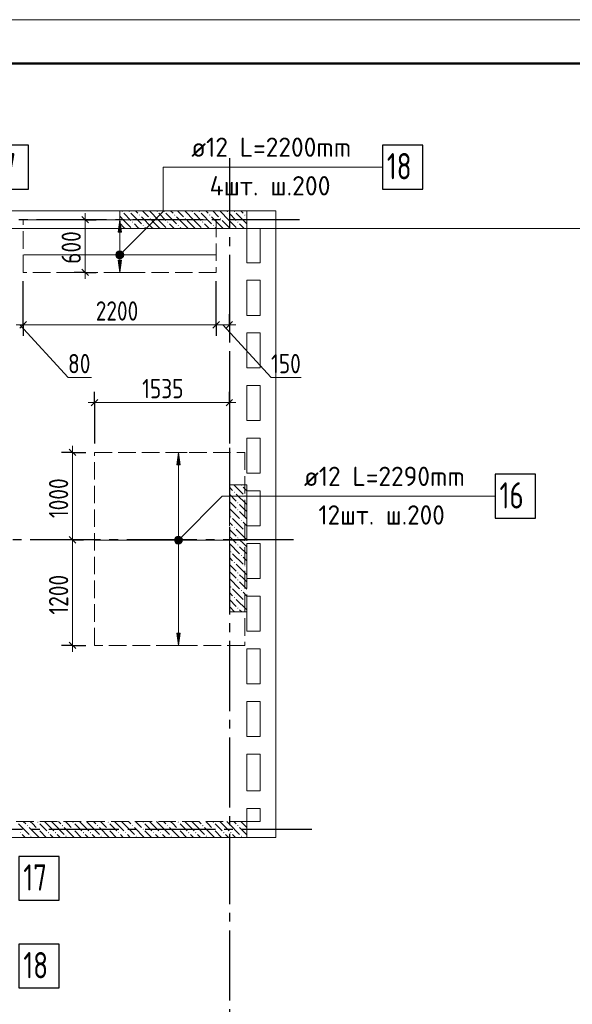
# Model space of a CAD drawing. Header units: millimetres. Extents: x 0 to 43617, y 0 to 59400.
# Tile 24 of 25: x 19433 to 25734, y 48177 to 59400. Entities that reach past the tile are written whole.
import ezdxf

# ---------------------------------------------------------------- set-up
doc = ezdxf.new("R2010")
doc.units = ezdxf.units.MM
doc.linetypes.add('______2', pattern=[270, 200, -70])
doc.linetypes.add('______5', pattern=[1100, 800, -100, 100, -100])
for name, color, linetype, lineweight in [('Standard', 7, 'Continuous', 25), ('ДОП Верх по У', 7, 'Continuous', 25), ('ЖБ Перекрытие верхний уровень', 7, 'Continuous', 35), ('ЖБ Пилон', 7, 'Continuous', 35), ('ЖБ Стена верхний уровень', 7, 'Continuous', 35), ('Оси', 40, '______5', 18), ('Позиционная метка номер позиции', 7, 'Continuous', 13), ('Примечания', 7, 'Continuous', 25)]:
    doc.layers.add(name, color=color, linetype=linetype, lineweight=lineweight)
doc.styles.add('GOST 2.304-81', font='txt')
doc.styles.add('ISOCPEUR', font='txt')

msp = doc.modelspace()

# ---------------------------------------------------------------- hatches: boundary and pattern name
at = {"layer": 'ДОП Верх по У', "linetype": 'Continuous', "lineweight": 13, "transparency": 33554687}
for points in [[(20594, 56980), (20574, 57120), (20554, 56980)], [(20536, 56720), (20611, 56720), (20606, 56739)], [(20536, 56720), (20606, 56739), (20542, 56739)], [(20542, 56701), (20611, 56720), (20536, 56720)], [(20542, 56739), (20606, 56739), (20593, 56752)], [(20542, 56739), (20593, 56752), (20555, 56752)], [(20542, 56701), (20606, 56701), (20611, 56720)], [(20555, 56688), (20606, 56701), (20542, 56701)], [(20555, 56752), (20593, 56752), (20574, 56758)], [(20555, 56688), (20593, 56688), (20606, 56701)], [(20593, 56688), (20555, 56688), (20574, 56683)], [(21263, 54328), (21243, 54468), (21223, 54328)], [(21205, 53468), (21280, 53468), (21275, 53487)], [(21205, 53468), (21275, 53487), (21211, 53487)], [(21211, 53449), (21280, 53468), (21205, 53468)], [(21211, 53487), (21275, 53487), (21262, 53500)], [(21211, 53487), (21262, 53500), (21224, 53500)], [(21211, 53449), (21275, 53449), (21280, 53468)], [(21224, 53436), (21275, 53449), (21211, 53449)], [(21224, 53500), (21262, 53500), (21243, 53506)], [(21224, 53436), (21262, 53436), (21275, 53449)], [(21262, 53436), (21224, 53436), (21243, 53431)]]:
    msp.add_hatch(color=7, dxfattribs=at).paths.add_polyline_path(points)
for points in [[(20594, 56660), (20574, 56520), (20554, 56660)], [(21263, 52408), (21243, 52268), (21223, 52408)]]:
    msp.add_hatch(color=7, dxfattribs=at).paths.add_polyline_path(points, flags=16)
at = {"layer": 'ЖБ Пилон', "linetype": 'Continuous', "lineweight": 18, "transparency": 33554687}
for points in [[(20594, 57213), (20601, 57220), (20607, 57213), (20601, 57207)], [(20674, 57213), (20681, 57220), (20687, 57213), (20681, 57207)], [(20794, 57173), (20801, 57180), (20807, 57173), (20801, 57167)], [(20914, 57133), (20921, 57140), (20927, 57133), (20921, 57127)], [(20994, 57213), (21001, 57220), (21007, 57213), (21001, 57207)], [(21074, 57213), (21081, 57220), (21087, 57213), (21081, 57207)], [(21194, 57173), (21201, 57180), (21207, 57173), (21201, 57167)], [(21314, 57133), (21321, 57140), (21327, 57133), (21321, 57127)], [(21394, 57213), (21401, 57220), (21407, 57213), (21401, 57207)], [(21474, 57213), (21481, 57220), (21487, 57213), (21481, 57207)], [(21594, 57173), (21601, 57180), (21607, 57173), (21601, 57167)], [(21714, 57133), (21721, 57140), (21727, 57133), (21721, 57127)], [(21794, 57213), (21801, 57220), (21807, 57213), (21801, 57207)], [(21874, 57213), (21881, 57220), (21887, 57213), (21881, 57207)], [(21994, 57173), (22001, 57180), (22007, 57173), (22001, 57167)], [(20714, 57093), (20721, 57100), (20727, 57093), (20721, 57087)], [(20834, 57053), (20841, 57060), (20847, 57053), (20841, 57047)], [(21114, 57093), (21121, 57100), (21127, 57093), (21121, 57087)], [(21234, 57053), (21241, 57060), (21247, 57053), (21241, 57047)], [(21514, 57093), (21521, 57100), (21527, 57093), (21521, 57087)], [(21634, 57053), (21641, 57060), (21647, 57053), (21641, 57047)], [(21914, 57093), (21921, 57100), (21927, 57093), (21921, 57087)], [(21954, 54093), (21961, 54100), (21967, 54093), (21961, 54087)], [(21874, 54013), (21881, 54020), (21887, 54013), (21881, 54007)], [(21914, 53893), (21921, 53900), (21927, 53893), (21921, 53887)], [(21994, 53973), (22001, 53980), (22007, 53973), (22001, 53967)], [(21914, 53813), (21921, 53820), (21927, 53813), (21921, 53807)], [(21834, 53733), (21841, 53740), (21847, 53733), (21841, 53727)], [(21954, 53693), (21961, 53700), (21967, 53693), (21961, 53687)], [(21874, 53613), (21881, 53620), (21887, 53613), (21881, 53607)], [(21994, 53573), (22001, 53580), (22007, 53573), (22001, 53567)], [(21914, 53493), (21921, 53500), (21927, 53493), (21921, 53487)], [(21834, 53333), (21841, 53340), (21847, 53333), (21841, 53327)], [(21914, 53413), (21921, 53420), (21927, 53413), (21921, 53407)], [(21874, 53213), (21881, 53220), (21887, 53213), (21881, 53207)], [(21954, 53293), (21961, 53300), (21967, 53293), (21961, 53287)], [(21914, 53093), (21921, 53100), (21927, 53093), (21921, 53087)], [(21994, 53173), (22001, 53180), (22007, 53173), (22001, 53167)], [(21914, 53013), (21921, 53020), (21927, 53013), (21921, 53007)], [(21834, 52933), (21841, 52940), (21847, 52933), (21841, 52927)], [(21954, 52893), (21961, 52900), (21967, 52893), (21961, 52887)], [(21874, 52813), (21881, 52820), (21887, 52813), (21881, 52807)], [(21994, 52773), (22001, 52780), (22007, 52773), (22001, 52767)], [(21914, 52693), (21921, 52700), (21927, 52693), (21921, 52687)]]:
    msp.add_hatch(color=7, dxfattribs=at).paths.add_polyline_path(points, flags=16)
at = {"layer": 'ЖБ Стена верхний уровень', "linetype": 'Continuous', "lineweight": 18, "transparency": 33554687}
for points in [[(19514, 50213), (19521, 50220), (19527, 50213), (19521, 50207)], [(19634, 50253), (19641, 50260), (19647, 50253), (19641, 50247)], [(19634, 50173), (19641, 50180), (19647, 50173), (19641, 50167)], [(19914, 50213), (19921, 50220), (19927, 50213), (19921, 50207)], [(20034, 50253), (20041, 50260), (20047, 50253), (20041, 50247)], [(20034, 50173), (20041, 50180), (20047, 50173), (20041, 50167)], [(20314, 50213), (20321, 50220), (20327, 50213), (20321, 50207)], [(20434, 50253), (20441, 50260), (20447, 50253), (20441, 50247)], [(20434, 50173), (20441, 50180), (20447, 50173), (20441, 50167)], [(20714, 50213), (20721, 50220), (20727, 50213), (20721, 50207)], [(20834, 50253), (20841, 50260), (20847, 50253), (20841, 50247)], [(20834, 50173), (20841, 50180), (20847, 50173), (20841, 50167)], [(21114, 50213), (21121, 50220), (21127, 50213), (21121, 50207)], [(21234, 50253), (21241, 50260), (21247, 50253), (21241, 50247)], [(21234, 50173), (21241, 50180), (21247, 50173), (21241, 50167)], [(21514, 50213), (21521, 50220), (21527, 50213), (21521, 50207)], [(21634, 50253), (21641, 50260), (21647, 50253), (21641, 50247)], [(21634, 50173), (21641, 50180), (21647, 50173), (21641, 50167)], [(21914, 50213), (21921, 50220), (21927, 50213), (21921, 50207)], [(19434, 50133), (19441, 50140), (19447, 50133), (19441, 50127)], [(19554, 50093), (19561, 50100), (19567, 50093), (19561, 50087)], [(19754, 50133), (19761, 50140), (19767, 50133), (19761, 50127)], [(19834, 50133), (19841, 50140), (19847, 50133), (19841, 50127)], [(19954, 50093), (19961, 50100), (19967, 50093), (19961, 50087)], [(20154, 50133), (20161, 50140), (20167, 50133), (20161, 50127)], [(20234, 50133), (20241, 50140), (20247, 50133), (20241, 50127)], [(20354, 50093), (20361, 50100), (20367, 50093), (20361, 50087)], [(20554, 50133), (20561, 50140), (20567, 50133), (20561, 50127)], [(20634, 50133), (20641, 50140), (20647, 50133), (20641, 50127)], [(20754, 50093), (20761, 50100), (20767, 50093), (20761, 50087)], [(20954, 50133), (20961, 50140), (20967, 50133), (20961, 50127)], [(21034, 50133), (21041, 50140), (21047, 50133), (21041, 50127)], [(21154, 50093), (21161, 50100), (21167, 50093), (21161, 50087)], [(21354, 50133), (21361, 50140), (21367, 50133), (21361, 50127)], [(21434, 50133), (21441, 50140), (21447, 50133), (21441, 50127)], [(21554, 50093), (21561, 50100), (21567, 50093), (21561, 50087)], [(21754, 50133), (21761, 50140), (21767, 50133), (21761, 50127)], [(21834, 50133), (21841, 50140), (21847, 50133), (21841, 50127)], [(21954, 50093), (21961, 50100), (21967, 50093), (21961, 50087)]]:
    msp.add_hatch(color=7, dxfattribs=at).paths.add_polyline_path(points, flags=16)
at = {"layer": 'Позиционная метка номер позиции', "linetype": 'Continuous', "lineweight": 13, "transparency": 33554687}
for points in [[(20531, 56731), (20606, 56688), (20542, 56752)], [(20531, 56709), (20585, 56677), (20531, 56731)], [(20531, 56731), (20585, 56677), (20606, 56688)], [(20563, 56677), (20531, 56709), (20542, 56688)], [(20531, 56709), (20563, 56677), (20585, 56677)], [(20542, 56752), (20617, 56709), (20563, 56763)], [(20542, 56752), (20606, 56688), (20617, 56709)], [(20563, 56763), (20617, 56709), (20617, 56731)], [(20563, 56763), (20617, 56731), (20585, 56763)], [(20585, 56763), (20617, 56731), (20606, 56752)], [(21200, 53479), (21275, 53436), (21211, 53500)], [(21200, 53457), (21254, 53425), (21200, 53479)], [(21200, 53479), (21254, 53425), (21275, 53436)], [(21232, 53425), (21200, 53457), (21211, 53436)], [(21200, 53457), (21232, 53425), (21254, 53425)], [(21211, 53500), (21286, 53457), (21232, 53511)], [(21211, 53500), (21275, 53436), (21286, 53457)], [(21232, 53511), (21286, 53457), (21286, 53479)], [(21232, 53511), (21286, 53479), (21254, 53511)], [(21254, 53511), (21286, 53479), (21275, 53500)]]:
    msp.add_hatch(color=7, dxfattribs=at).paths.add_polyline_path(points)

# ---------------------------------------------------------------- linework, layer by layer
at = {"layer": 'Standard', "color": 7, "linetype": 'Continuous', "lineweight": 25, "transparency": 33554687}
for p, q in [((20142, 57158), (20217, 57083)), ((20142, 56558), (20217, 56483)), ((19436, 55883), (19511, 55958)), ((21636, 55883), (21711, 55958)), ((21786, 55883), (21861, 55958)), ((20249, 54997), (20324, 55072)), ((21786, 54997), (21861, 55072)), ((19998, 54506), (20073, 54431)), ((19998, 53508), (20073, 53433)), ((19998, 52306), (20073, 52231))]:
    msp.add_line(p, q, dxfattribs=at)
at = {"layer": 'Standard', "color": 7, "linetype": 'Continuous', "lineweight": 13, "transparency": 33554687}
for p, q in [((20180, 57120), (20180, 57195)), ((20180, 57120), (20180, 56520)), ((20180, 56520), (20180, 56445)), ((19394, 55920), (19474, 55920)), ((19434, 55920), (19984, 55320)), ((19474, 55920), (21674, 55920)), ((21674, 55920), (21824, 55920)), ((21749, 55920), (22299, 55320)), ((21824, 55920), (21899, 55920)), ((19984, 55320), (20250, 55320)), ((22299, 55320), (22643, 55320)), ((20287, 55035), (20212, 55035)), ((20287, 55035), (21824, 55035)), ((21824, 55035), (21899, 55035)), ((20036, 54468), (20036, 54543)), ((20036, 53470), (20036, 52268)), ((20036, 52268), (20036, 52193))]:
    msp.add_line(p, q, dxfattribs=at)
at = {"layer": 'Standard', "color": 251, "linetype": 'Continuous', "lineweight": -3, "true_color": 0x656565, "transparency": 33554687}
for p, q in [((20180, 57120), (20055, 57120)), ((20180, 57120), (20104, 57120)), ((20180, 57120), (20305, 57120)), ((20180, 56520), (20055, 56520)), ((20180, 56520), (20104, 56520)), ((20180, 56520), (20305, 56520)), ((21674, 55920), (21674, 56420)), ((19474, 55920), (19474, 56045)), ((21674, 55920), (21674, 56045)), ((21824, 55920), (21824, 56045)), ((19474, 55920), (19474, 55795)), ((21674, 55920), (21674, 55795)), ((21824, 55920), (21824, 55964)), ((21824, 55920), (21824, 55795)), ((20287, 55035), (20287, 55160)), ((21824, 55035), (21824, 55160)), ((20287, 55035), (20287, 54909)), ((20287, 55035), (20287, 54568)), ((21824, 55035), (21824, 54909)), ((21824, 55035), (21824, 54568)), ((20036, 54468), (19911, 54468)), ((20036, 54468), (20161, 54468)), ((20036, 54468), (20187, 54468)), ((20036, 53470), (19911, 53470)), ((20036, 53470), (20161, 53470)), ((20036, 53470), (20036, 53470)), ((20036, 52268), (19911, 52268)), ((20036, 52268), (20161, 52268)), ((20036, 52268), (20187, 52268))]:
    msp.add_line(p, q, dxfattribs=at)
at = {"layer": 'Standard', "color": 7, "linetype": 'Continuous', "lineweight": 13, "transparency": 33554687}
msp.add_lwpolyline([(0, 0), (42000, 0), (42000, 59400), (0, 59400), (0, 0)], close=True, dxfattribs=at)
at = {"layer": 'Standard', "color": 7, "linetype": 'Continuous', "lineweight": 50, "transparency": 33554687}
msp.add_lwpolyline([(2000, 58900), (41500, 58900), (41500, 500), (2000, 500), (2000, 58900)], close=True, dxfattribs=at)
at = {"layer": 'Standard', "color": 254, "linetype": 'Continuous', "lineweight": 13, "true_color": 0xc4c4ff, "transparency": 33554687}
msp.add_lwpolyline([(7605, 10311), (32674, 10311), (32674, 57020), (7605, 57020), (7605, 10311)], dxfattribs=at)
at = {"layer": 'Standard', "color": 251, "linetype": 'Continuous', "lineweight": -3, "true_color": 0x656565, "transparency": 33554687}
msp.add_lwpolyline([(19474, 55920), (19474, 55937), (19474, 55937), (19474, 56420)], dxfattribs=at)
at = {"layer": 'Standard', "color": 7, "linetype": 'Continuous', "lineweight": 13, "transparency": 33554687}
msp.add_lwpolyline([(20036, 54468), (20036, 53619), (20036, 53619), (20036, 53470)], dxfattribs=at)
at = {"layer": 'ДОП Верх по У', "color": 7, "linetype": 'Continuous', "lineweight": 13, "transparency": 33554687}
for p, q in [((21369, 57720), (23455, 57720)), ((22654, 53968), (24740, 53968))]:
    msp.add_line(p, q, dxfattribs=at)
at = {"layer": 'ДОП Верх по У', "color": 251, "linetype": 'Continuous', "lineweight": 13, "true_color": 0x494949, "transparency": 33554687}
for p, q in [((20574, 57120), (20474, 57120)), ((20574, 57120), (20554, 56980)), ((20594, 56980), (20574, 57120)), ((20574, 57120), (20674, 57120)), ((20574, 57120), (20574, 57120)), ((20554, 56980), (20594, 56980)), ((20574, 56750), (20574, 56980)), ((20536, 56720), (20536, 56720)), ((20574, 56660), (20574, 56690)), ((20611, 56720), (20611, 56720)), ((20574, 56520), (20554, 56660)), ((20554, 56660), (20594, 56660)), ((20594, 56660), (20574, 56520)), ((20574, 56520), (20474, 56520)), ((20574, 56520), (20674, 56520)), ((20574, 56520), (20574, 56520)), ((21243, 54468), (21143, 54468)), ((21243, 54468), (21223, 54328)), ((21263, 54328), (21243, 54468)), ((21243, 54468), (21343, 54468)), ((21243, 54468), (21243, 54468)), ((21223, 54328), (21263, 54328)), ((21243, 53498), (21243, 54328)), ((21205, 53468), (21205, 53468)), ((21243, 52408), (21243, 53438)), ((21280, 53468), (21280, 53468)), ((21243, 52268), (21223, 52408)), ((21223, 52408), (21263, 52408)), ((21263, 52408), (21243, 52268)), ((21243, 52268), (21143, 52268)), ((21243, 52268), (21343, 52268)), ((21243, 52268), (21243, 52268))]:
    msp.add_line(p, q, dxfattribs=at)
at = {"layer": 'ДОП Верх по У', "color": 7, "linetype": 'Continuous', "lineweight": 18, "transparency": 33554687}
for p, q in [((21668, 56720), (19480, 56720)), ((20293, 53468), (21993, 53468))]:
    msp.add_line(p, q, dxfattribs=at)
at = {"layer": 'ДОП Верх по У', "color": 7, "linetype": 'Continuous', "lineweight": 25, "transparency": 33554687}
for points in [[(19073, 57470), (19533, 57470), (19533, 57970), (19073, 57970), (19073, 57470)], [(23569, 57470), (24029, 57470), (24029, 57970), (23569, 57970), (23569, 57470)], [(24854, 53718), (25314, 53718), (25314, 54218), (24854, 54218), (24854, 53718)], [(19424, 49363), (19884, 49363), (19884, 49863), (19424, 49863), (19424, 49363)], [(19424, 48363), (19884, 48363), (19884, 48863), (19424, 48863), (19424, 48363)]]:
    msp.add_lwpolyline(points, dxfattribs=at)
at = {"layer": 'ДОП Верх по У', "color": 251, "linetype": 'Continuous', "lineweight": 13, "true_color": 0x494949, "transparency": 33554687}
for centre in [(20574, 56720), (21243, 53468)]:
    msp.add_circle(centre, 37.5, dxfattribs=at)
at = {"layer": 'ЖБ Перекрытие верхний уровень', "color": 7, "linetype": 'Continuous', "lineweight": 18, "transparency": 33554687}
for p, q in [((22354, 57220), (8924, 57220)), ((22354, 50080), (22354, 57220)), ((22024, 56630), (22024, 57020)), ((22024, 57020), (22174, 57020)), ((22174, 57020), (22174, 56630)), ((22174, 56630), (22024, 56630)), ((22024, 56030), (22024, 56430)), ((22024, 56430), (22174, 56430)), ((22174, 56430), (22174, 56030)), ((22174, 56030), (22024, 56030)), ((22024, 55430), (22024, 55830)), ((22024, 55830), (22174, 55830)), ((22174, 55830), (22174, 55430)), ((22174, 55430), (22024, 55430)), ((22024, 54830), (22024, 55230)), ((22024, 55230), (22174, 55230)), ((22174, 55230), (22174, 54830)), ((22174, 54830), (22024, 54830)), ((22024, 54230), (22024, 54630)), ((22024, 54630), (22174, 54630)), ((22174, 54630), (22174, 54230)), ((22174, 54230), (22024, 54230)), ((22024, 53630), (22024, 54030)), ((22024, 54030), (22174, 54030)), ((22174, 54030), (22174, 53630)), ((22174, 53630), (22024, 53630)), ((22024, 53030), (22024, 53430)), ((22024, 53430), (22174, 53430)), ((22174, 53430), (22174, 53030)), ((22174, 53030), (22024, 53030)), ((22024, 52430), (22024, 52830)), ((22024, 52830), (22174, 52830)), ((22174, 52830), (22174, 52430)), ((22174, 52430), (22024, 52430)), ((22024, 51830), (22024, 52230)), ((22024, 52230), (22174, 52230)), ((22174, 52230), (22174, 51830)), ((22174, 51830), (22024, 51830)), ((22024, 51230), (22024, 51630)), ((22024, 51630), (22174, 51630)), ((22174, 51630), (22174, 51230)), ((22174, 51230), (22024, 51230)), ((22024, 50610), (22024, 51030)), ((22024, 51030), (22174, 51030)), ((22174, 51030), (22174, 50610)), ((22174, 50610), (22024, 50610)), ((22024, 50260), (22024, 50410)), ((22024, 50410), (22174, 50410)), ((22174, 50410), (22174, 50260)), ((22174, 50260), (22024, 50260)), ((16424, 50080), (22174, 50080)), ((22174, 50080), (22354, 50080))]:
    msp.add_line(p, q, dxfattribs=at)
at = {"layer": 'ЖБ Пилон', "color": 253, "linetype": '______2', "lineweight": 13, "true_color": 0xa0a0a0, "transparency": 33554687}
for p, q in [((22024, 57220), (20574, 57220)), ((20574, 57220), (20574, 57020)), ((22024, 57020), (22024, 57220)), ((20574, 57020), (22024, 57020)), ((21824, 54100), (21824, 52650)), ((22024, 54100), (21824, 54100)), ((22024, 52650), (22024, 54100)), ((21824, 52650), (22024, 52650))]:
    msp.add_line(p, q, dxfattribs=at)
at = {"layer": 'ЖБ Пилон', "color": 9, "linetype": 'Continuous', "lineweight": 18, "true_color": 0xc7c7c7, "transparency": 33554687}
for p, q in [((20621, 57113), (20574, 57160)), ((20621, 57193), (20701, 57113)), ((20701, 57193), (20821, 57073)), ((20754, 57220), (20781, 57193)), ((20941, 57033), (20821, 57153)), ((20834, 57220), (20901, 57153)), ((21021, 57113), (20914, 57220)), ((21021, 57193), (21101, 57113)), ((21101, 57193), (21221, 57073)), ((21154, 57220), (21181, 57193)), ((21341, 57033), (21221, 57153)), ((21234, 57220), (21301, 57153)), ((21421, 57113), (21314, 57220)), ((21421, 57193), (21501, 57113)), ((21501, 57193), (21621, 57073)), ((21554, 57220), (21581, 57193)), ((21741, 57033), (21621, 57153)), ((21634, 57220), (21701, 57153)), ((21821, 57113), (21714, 57220)), ((21821, 57193), (21901, 57113)), ((21901, 57193), (22021, 57073)), ((21954, 57220), (21981, 57193)), ((22024, 57150), (22021, 57153)), ((20574, 57080), (20621, 57033)), ((20621, 57113), (20701, 57033)), ((20621, 57033), (20634, 57020)), ((20781, 57033), (20741, 57073)), ((20794, 57020), (20781, 57033)), ((20861, 57033), (20874, 57020)), ((20941, 57113), (21021, 57033)), ((20941, 57033), (20954, 57020)), ((21021, 57113), (21101, 57033)), ((21021, 57033), (21034, 57020)), ((21181, 57033), (21141, 57073)), ((21194, 57020), (21181, 57033)), ((21261, 57033), (21274, 57020)), ((21341, 57113), (21421, 57033)), ((21341, 57033), (21354, 57020)), ((21421, 57113), (21501, 57033)), ((21421, 57033), (21434, 57020)), ((21581, 57033), (21541, 57073)), ((21594, 57020), (21581, 57033)), ((21661, 57033), (21674, 57020)), ((21741, 57113), (21821, 57033)), ((21741, 57033), (21754, 57020)), ((21821, 57113), (21901, 57033)), ((21821, 57033), (21834, 57020)), ((21981, 57033), (21941, 57073)), ((21994, 57020), (21981, 57033)), ((21874, 54100), (21981, 53993)), ((21861, 54033), (21824, 54070)), ((21824, 53990), (21901, 53913)), ((21901, 53993), (22021, 53873)), ((21981, 54073), (22024, 54030)), ((21824, 53910), (21901, 53833)), ((21981, 53833), (21941, 53873)), ((22024, 53950), (22021, 53953)), ((21824, 53830), (21941, 53713)), ((21941, 53793), (22024, 53710)), ((22021, 53793), (21981, 53833)), ((21861, 53633), (21824, 53670)), ((21861, 53713), (21981, 53593)), ((21981, 53673), (22024, 53630)), ((21824, 53590), (21901, 53513)), ((21901, 53593), (22021, 53473)), ((22024, 53550), (22021, 53553)), ((21824, 53510), (21901, 53433)), ((21824, 53430), (21941, 53313)), ((21981, 53433), (21941, 53473)), ((22021, 53393), (21981, 53433)), ((21861, 53313), (21981, 53193)), ((21941, 53393), (22024, 53310)), ((21861, 53233), (21824, 53270)), ((21981, 53273), (22024, 53230)), ((21824, 53190), (21901, 53113)), ((21824, 53110), (21901, 53033)), ((21901, 53193), (22021, 53073)), ((22024, 53150), (22021, 53153)), ((21824, 53030), (21941, 52913)), ((21981, 53033), (21941, 53073)), ((21941, 52993), (22024, 52910)), ((22021, 52993), (21981, 53033)), ((21861, 52833), (21824, 52870)), ((21861, 52913), (21981, 52793)), ((21981, 52873), (22024, 52830)), ((21824, 52790), (21901, 52713)), ((21901, 52793), (22021, 52673)), ((22024, 52750), (22021, 52753)), ((21824, 52710), (21884, 52650)), ((21964, 52650), (21941, 52673))]:
    msp.add_line(p, q, dxfattribs=at)
at = {"layer": 'ЖБ Стена верхний уровень', "color": 251, "linetype": '______2', "lineweight": 13, "true_color": 0x656565, "transparency": 33554687}
for p, q in [((22024, 50260), (16244, 50260)), ((22024, 50080), (22024, 50260)), ((16244, 50080), (22024, 50080))]:
    msp.add_line(p, q, dxfattribs=at)
at = {"layer": 'ЖБ Стена верхний уровень', "color": 9, "linetype": 'Continuous', "lineweight": 18, "true_color": 0xc7c7c7, "transparency": 33554687}
for p, q in [((19421, 50233), (19541, 50113)), ((19474, 50260), (19501, 50233)), ((19541, 50193), (19654, 50080)), ((19581, 50233), (19554, 50260)), ((19621, 50193), (19581, 50233)), ((19661, 50233), (19741, 50153)), ((19741, 50233), (19714, 50260)), ((19741, 50233), (19821, 50153)), ((19794, 50260), (19821, 50233)), ((19821, 50233), (19941, 50113)), ((19874, 50260), (19901, 50233)), ((19941, 50193), (20054, 50080)), ((19981, 50233), (19954, 50260)), ((20021, 50193), (19981, 50233)), ((20061, 50233), (20141, 50153)), ((20141, 50233), (20114, 50260)), ((20141, 50233), (20221, 50153)), ((20194, 50260), (20221, 50233)), ((20221, 50233), (20341, 50113)), ((20274, 50260), (20301, 50233)), ((20341, 50193), (20454, 50080)), ((20381, 50233), (20354, 50260)), ((20421, 50193), (20381, 50233)), ((20461, 50233), (20541, 50153)), ((20541, 50233), (20514, 50260)), ((20541, 50233), (20621, 50153)), ((20594, 50260), (20621, 50233)), ((20621, 50233), (20741, 50113)), ((20674, 50260), (20701, 50233)), ((20741, 50193), (20854, 50080)), ((20781, 50233), (20754, 50260)), ((20821, 50193), (20781, 50233)), ((20861, 50233), (20941, 50153)), ((20941, 50233), (20914, 50260)), ((20941, 50233), (21021, 50153)), ((20994, 50260), (21021, 50233)), ((21021, 50233), (21141, 50113)), ((21074, 50260), (21101, 50233)), ((21141, 50193), (21254, 50080)), ((21181, 50233), (21154, 50260)), ((21221, 50193), (21181, 50233)), ((21261, 50233), (21341, 50153)), ((21341, 50233), (21314, 50260)), ((21341, 50233), (21421, 50153)), ((21394, 50260), (21421, 50233)), ((21421, 50233), (21541, 50113)), ((21474, 50260), (21501, 50233)), ((21541, 50193), (21654, 50080)), ((21581, 50233), (21554, 50260)), ((21621, 50193), (21581, 50233)), ((21661, 50233), (21741, 50153)), ((21741, 50233), (21714, 50260)), ((21741, 50233), (21821, 50153)), ((21794, 50260), (21821, 50233)), ((21821, 50233), (21941, 50113)), ((21874, 50260), (21901, 50233)), ((21941, 50193), (22024, 50110)), ((21981, 50233), (21954, 50260)), ((22021, 50193), (21981, 50233)), ((19461, 50113), (19494, 50080)), ((19661, 50153), (19734, 50080)), ((19814, 50080), (19781, 50113)), ((19861, 50113), (19894, 50080)), ((20061, 50153), (20134, 50080)), ((20214, 50080), (20181, 50113)), ((20261, 50113), (20294, 50080)), ((20461, 50153), (20534, 50080)), ((20614, 50080), (20581, 50113)), ((20661, 50113), (20694, 50080)), ((20861, 50153), (20934, 50080)), ((21014, 50080), (20981, 50113)), ((21061, 50113), (21094, 50080)), ((21261, 50153), (21334, 50080)), ((21414, 50080), (21381, 50113)), ((21461, 50113), (21494, 50080)), ((21661, 50153), (21734, 50080)), ((21814, 50080), (21781, 50113)), ((21861, 50113), (21894, 50080))]:
    msp.add_line(p, q, dxfattribs=at)
at = {"layer": 'Оси', "color": 8, "linetype": '______5', "lineweight": -3, "transparency": 33554687}
for p, q in [((21824, 57820), (21824, 7100)), ((22624, 57120), (3600, 57120)), ((22554, 53470), (3600, 53470)), ((22764, 50170), (3600, 50170))]:
    msp.add_line(p, q, dxfattribs=at)
at = {"layer": 'Позиционная метка номер позиции', "color": 7, "linetype": 'Continuous', "lineweight": 13, "transparency": 33554687}
for p, q in [((20542, 56752), (20542, 56752)), ((20542, 56688), (20542, 56688)), ((20606, 56752), (20606, 56752)), ((20606, 56688), (20606, 56688)), ((21211, 53500), (21211, 53500)), ((21211, 53436), (21211, 53436)), ((21275, 53500), (21275, 53500)), ((21275, 53436), (21275, 53436))]:
    msp.add_line(p, q, dxfattribs=at)
for points in [[(20574, 56720), (21069, 57215), (21069, 57720), (23569, 57720)], [(21243, 53468), (21743, 53968), (24854, 53968)]]:
    msp.add_lwpolyline(points, dxfattribs=at)
for centre in [(20574, 56720), (21243, 53468)]:
    msp.add_circle(centre, 45, dxfattribs=at)
at = {"layer": 'Примечания', "color": 7, "linetype": '______2', "lineweight": 18, "transparency": 33554687}
for p, q in [((19474, 57120), (21674, 57120)), ((19474, 56520), (19474, 57120)), ((21674, 57120), (21674, 56520)), ((21674, 56520), (19474, 56520)), ((20287, 54468), (21999, 54468)), ((20287, 52268), (20287, 54468)), ((21999, 54468), (21999, 52268)), ((21999, 52268), (20287, 52268))]:
    msp.add_line(p, q, dxfattribs=at)

# ---------------------------------------------------------------- texts
at = {"layer": 'Standard', "color": 7, "linetype": 'Continuous', "lineweight": 25, "transparency": 33554687, "char_height": 220, "attachment_point": 7, "rotation": 90, "style": 'GOST 2.304-81'}
for s, insert, width in [('600', (20130, 56617), 531.97), ('1000', (19986, 53719), 625.74), ('1200', (19986, 52619), 625.74)]:
    msp.add_mtext(s, dxfattribs=dict(at, insert=insert, width=width))
at = {"layer": 'Standard', "color": 7, "linetype": 'Continuous', "lineweight": 25, "transparency": 33554687, "char_height": 220, "attachment_point": 7, "style": 'GOST 2.304-81'}
for s, insert, width in [('2200', (20300, 55970), 672.63), ('80', (19984, 55370), 391.31), ('150', (22299, 55370), 469.51), ('1535', (20829, 55085), 579.01)]:
    msp.add_mtext(s, dxfattribs=dict(at, insert=insert, width=width))
at = {"layer": 'ДОП Верх по У', "color": 7, "linetype": 'Continuous', "lineweight": 13, "transparency": 33554687, "attachment_point": 7, "style": 'ISOCPEUR'}
for s, insert, char_height, width in [('\\W0.96;ø12 L=2200mm ', (21389, 57837), 220, 2150.52), ('\\W0.75;17', (19123, 57580), 300, 472.28), ('\\W0.75;18', (23619, 57580), 300, 472.27), ('\\W0.97;4шт. ш.200 ', (21598, 57397), 220, 1734.41), ('\\W0.96;ø12 L=2290mm ', (22674, 54085), 220, 2150.52), ('\\W0.75;16', (24904, 53828), 300, 472.27), ('\\W0.95;12шт. ш.200 ', (22839, 53645), 220, 1819.9), ('\\W0.75;17', (19474, 49473), 300, 472.29), ('\\W0.75;18', (19474, 48473), 300, 472.29)]:
    msp.add_mtext(s, dxfattribs=dict(at, insert=insert, char_height=char_height, width=width))

doc.saveas('drawing.dxf')
